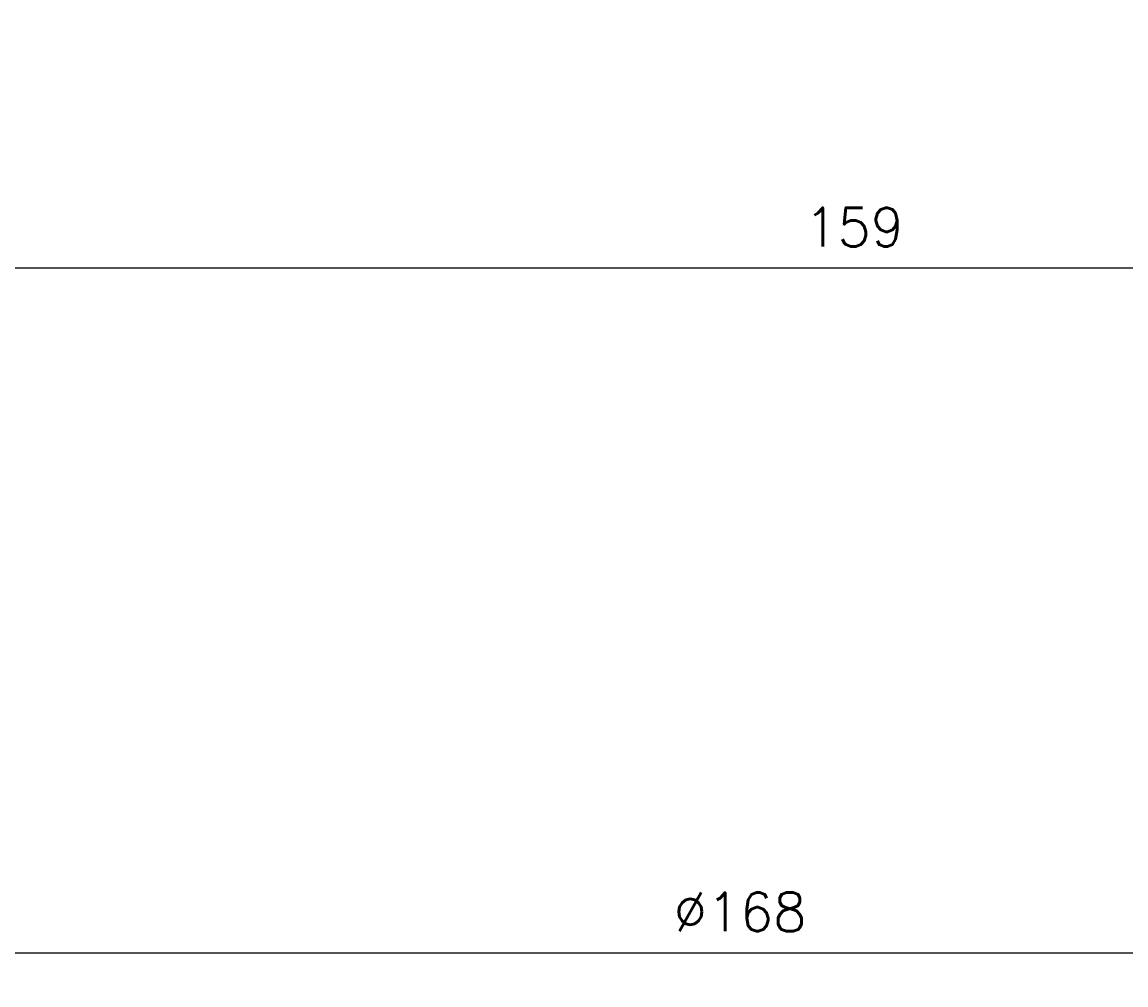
# Model space of a CAD drawing. Header units: millimetres. Extents: x 106 to 278, y 167 to 258.
# Tile 2 of 4: x 157 to 209, y 167 to 212. Entities that reach past the tile are written whole.
import ezdxf

# ---------------------------------------------------------------- set-up
doc = ezdxf.new("R2010")
doc.units = ezdxf.units.MM
doc.header["$LTSCALE"] = 5
doc.styles.add('T18', font='simplex.shx', dxfattribs={"height": 1.8})
doc.dimstyles.new('Pfeile innen', dxfattribs={"dimtxt": 0.18, "dimasz": 1, "dimexe": 1, "dimexo": 0, "dimgap": 1, "dimtad": 1, "dimrnd": 1, "dimzin": 12, "dimdsep": 46, "dimtxsty": 'T18', "dimblk": 'spitze2', "dimcen": 0, "dimdle": 1, "dimse1": 1, "dimse2": 1, "dimclrd": 256, "dimclre": 256, "dimclrt": 256, "dimadec": 1, "dimazin": 3, "dimtfac": 1, "dimtix": 1, "dimtmove": 0, "dimatfit": 2, "dimldrblk": 'spitze', "dimfxl": 0, "dimtolj": 1, "dimtzin": 0, "dimlwd": -1, "dimarcsym": 0})
doc.dimstyles.new('Rohr-fuehrung', dxfattribs={"dimtxt": 0.18, "dimasz": 1, "dimexe": 1, "dimexo": 0, "dimgap": 1, "dimtad": 1, "dimrnd": 1, "dimzin": 12, "dimdsep": 46, "dimtxsty": 'T18', "dimblk": 'strich', "dimcen": 1, "dimdle": 1, "dimse1": 1, "dimse2": 1, "dimclrd": 256, "dimclre": 256, "dimclrt": 256, "dimadec": 1, "dimazin": 3, "dimtfac": 1, "dimtmove": 0, "dimatfit": 3, "dimfxl": 0, "dimtolj": 1, "dimtzin": 0, "dimlwd": -1, "dimarcsym": 0})

# ---------------------------------------------------------------- blocks, each defined once
blk = doc.blocks.new('strich')
at = {"color": 0, "linetype": 'ByBlock'}
for p, q in [((0, 1.5), (0, -1.5)), ((-1, -1), (1, 1)), ((1, 0), (-1, 0))]:
    blk.add_line(p, q, dxfattribs=at)
at = {"layer": 'DEFPOINTS', "color": 0, "linetype": 'ByBlock'}
blk.add_point((0, 0), dxfattribs=at)
blk = doc.blocks.new('spitze2')
for p, q in [((0, 0), (2.173, 0.582)), ((0, 0), (2.173, -0.582)), ((1.125, 0), (2.25, 0))]:
    blk.add_line(p, q)
blk.add_solid([(0, 0), (2.173, 0.582), (2.173, -0.582)])
blk = doc.blocks.new('*D5')
blk.add_line((117.393, 200.792), (274.811, 200.792))
at = {"layer": 'DEFPOINTS', "color": 0}
for p in [(275.811, 212.23), (116.393, 206.102), (275.811, 200.792)]:
    blk.add_point(p, dxfattribs=at)
at = {"rotation": 180}
blk.add_blockref('spitze2', (116.393, 200.792), dxfattribs=at)
blk.add_blockref('spitze2', (275.811, 200.792))
at = {"insert": (196.102, 202.692), "char_height": 1.8, "attachment_point": 5, "style": 'T18'}
blk.add_mtext('\\A1;159', dxfattribs=at)
blk = doc.blocks.new('spitze')
for p, q in [((0, 0), (-2.173, 0.582)), ((-1.125, 0), (-2.25, 0)), ((0, 0), (-2.173, -0.582))]:
    blk.add_line(p, q)
blk.add_solid([(0, 0), (-2.173, -0.582), (-2.173, 0.582)])

msp = doc.modelspace()

# ---------------------------------------------------------------- dimensions: what is measured, and where the dimension line sits
dim = msp.add_linear_dim(base=(275.811, 200.792), p1=(116.393, 206.102), p2=(275.811, 212.23), dimstyle='Pfeile innen')
dim.commit()
dim.dimension.update_dxf_attribs({"geometry": '*D5', "text_midpoint": (196.102, 202.692)})
msp.add_linear_dim(base=(274.585, 168.926), p1=(106.991, 190.578), p2=(274.585, 190.987), dimstyle='Rohr-fuehrung', override={"dimpost": '%%c<>'}).render()

doc.saveas('drawing.dxf')
